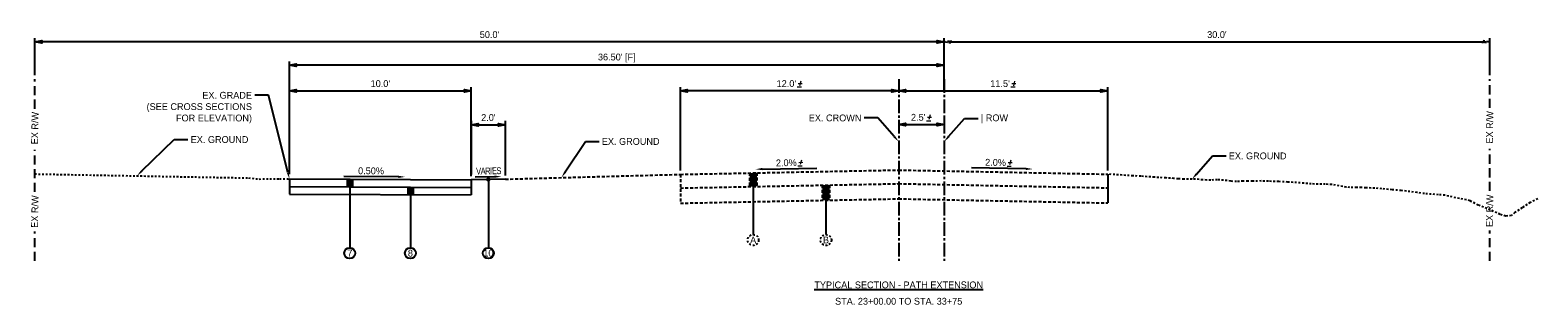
# Model space of a CAD drawing. Header units: feet. Extents: x 18895 to 19174, y 13693 to 13938.
# Tile 1 of 17: x 18943 to 19026, y 13693 to 13708. Entities that reach past the tile are written whole.
import ezdxf
from ezdxf import colors
from ezdxf.entities.mleader import LeaderData, LeaderLine
from ezdxf.math import Vec2, Vec3

# ---------------------------------------------------------------- set-up
doc = ezdxf.new("R2010")
doc.units = ezdxf.units.FT
doc.header["$MEASUREMENT"] = 0
for name, pattern in [('CENTER2', [1.125, 0.75, -0.125, 0.125, -0.125]), ('DASHED', [0.75, 0.5, -0.25]), ('DASHED2', [0.375, 0.25, -0.125]), ('OhDOT_USTN2', [0.11, 0.069, -0.041]), ('OhDOT_USTN3', [0.22, 0.165, -0.055])]:
    doc.linetypes.add(name, pattern=pattern)
for name, color, linetype in [('PF_X_Ground_Line', 3, 'OhDOT_USTN2'), ('PV_P_EOP', 7, 'Continuous'), ('PV_P_Text', 7, 'Continuous'), ('PV_X_EOP', 7, 'OhDOT_USTN3'), ('PV_X_Text', 7, 'Continuous'), ('RW_X_Right_of_Way', 7, 'ROWEX-COEC')]:
    doc.layers.add(name, color=color, linetype=linetype)
doc.styles.add('Slanted-Normal', font='font31.shx', dxfattribs={"height": 0.125})
doc.styles.add('Straight-Normal', font='font30.shx', dxfattribs={"height": 0.14})
doc.linetypes.add('ROWEX-COEC', pattern='A,0.75,-0.05,["Ex R/W",Straight-Normal,S=1,R=0,X=0,Y=-0.06],-0.7,0.75,-0.3,0.75,-0.3,0.75,-0.3,0.75,-0.3', length=5.7)
doc.dimstyles.new('Dec-1  Slanted', dxfattribs={"dimtxt": 0.125, "dimasz": 0.125, "dimexe": 0.07, "dimexo": 0.07, "dimgap": 0.07, "dimtad": 1, "dimdec": 1, "dimzin": 3, "dimdsep": 46, "dimtxsty": 'Slanted-Normal', "dimblk": 'Dim1', "dimcen": 0, "dimclrd": 95, "dimclre": 95, "dimclrt": 7, "dimadec": 1, "dimazin": 3, "dimtfac": 1, "dimtdec": 1, "dimtix": 1, "dimtofl": 0, "dimtmove": 1, "dimatfit": 3, "dimldrblk": 'Dim1', "dimfxl": 1, "dimtolj": 1, "dimtzin": 0, "dimlwd": -1, "dimlwe": -1, "dimarcsym": 0})

# ---------------------------------------------------------------- blocks, each defined once
blk = doc.blocks.new('Dim1')
h = blk.add_hatch(color=4)
h.dxf.hatch_style = 1
h.paths.add_polyline_path([(0, 0), (-1, -0.2), (-1, 0.2)])
at = {"color": 4}
blk.add_lwpolyline([(0, 0), (-1, -0.2), (-1, 0.2), (0, 0)], dxfattribs=at)
blk = doc.blocks.new('*D946')
at = {"layer": 'Defpoints', "color": 0, "transparency": 16777216}
for p in [(18991.185, 13704.969), (19002.685, 13704.969), (19002.685, 13700.387)]:
    blk.add_point(p, dxfattribs=at)
at = {"layer": 'PV_X_Text', "color": 95, "linetype": 'Continuous', "transparency": 16777216}
for p, q in [((18991.56, 13704.969), (19002.31, 13704.969)), ((19002.685, 13700.597), (19002.685, 13705.179))]:
    blk.add_line(p, q, dxfattribs=at)
at = {"layer": 'PV_X_Text', "color": 95, "transparency": 16777216, "xscale": 0.375, "yscale": 0.375, "zscale": 0.375, "rotation": 180}
blk.add_blockref('Dim1', (18991.185, 13704.969), dxfattribs=at)
at = {"layer": 'PV_X_Text', "color": 95, "transparency": 16777216, "xscale": 0.375, "yscale": 0.375, "zscale": 0.375}
blk.add_blockref('Dim1', (19002.685, 13704.969), dxfattribs=at)
at = {"layer": 'PV_X_Text', "color": 7, "transparency": 16777216, "insert": (18996.935, 13705.366), "char_height": 0.375, "attachment_point": 5, "style": 'Slanted-Normal'}
blk.add_mtext("\\A1;11.5'{\\Fitalic|c0;%%P}", dxfattribs=at)
blk = doc.blocks.new('*D947')
at = {"layer": 'Defpoints', "color": 0, "transparency": 16777216}
for p in [(19023.685, 13707.662), (18993.685, 13705.617), (19023.685, 13705.617)]:
    blk.add_point(p, dxfattribs=at)
at = {"layer": 'PV_X_EOP', "color": 95, "linetype": 'Continuous', "transparency": 16777216}
for p, q in [((18993.685, 13705.827), (18993.685, 13707.872)), ((18994.06, 13707.662), (19023.31, 13707.662)), ((19023.685, 13705.827), (19023.685, 13707.872))]:
    blk.add_line(p, q, dxfattribs=at)
at = {"layer": 'PV_X_EOP', "color": 95, "transparency": 16777216, "xscale": 0.375, "yscale": 0.375, "zscale": 0.375, "rotation": 180}
blk.add_blockref('Dim1', (18993.685, 13707.662), dxfattribs=at)
at = {"layer": 'PV_X_EOP', "color": 95, "transparency": 16777216, "xscale": 0.375, "yscale": 0.375, "zscale": 0.375}
blk.add_blockref('Dim1', (19023.685, 13707.662), dxfattribs=at)
at = {"layer": 'PV_X_EOP', "color": 7, "transparency": 16777216, "insert": (19008.685, 13708.06), "char_height": 0.375, "attachment_point": 5, "style": 'Slanted-Normal'}
blk.add_mtext("\\A1;30.0'", dxfattribs=at)
blk = doc.blocks.new('*D948')
at = {"layer": 'Defpoints', "color": 0, "transparency": 16777216}
for p in [(18979.185, 13704.969), (18991.185, 13704.969), (18979.185, 13700.377)]:
    blk.add_point(p, dxfattribs=at)
at = {"layer": 'PV_X_Text', "color": 95, "linetype": 'Continuous', "transparency": 16777216}
for p, q in [((18979.185, 13700.587), (18979.185, 13705.179)), ((18990.81, 13704.969), (18979.56, 13704.969))]:
    blk.add_line(p, q, dxfattribs=at)
at = {"layer": 'PV_X_Text', "color": 95, "transparency": 16777216, "xscale": 0.375, "yscale": 0.375, "zscale": 0.375, "rotation": 180}
blk.add_blockref('Dim1', (18979.185, 13704.969), dxfattribs=at)
at = {"layer": 'PV_X_Text', "color": 95, "transparency": 16777216, "xscale": 0.375, "yscale": 0.375, "zscale": 0.375}
blk.add_blockref('Dim1', (18991.185, 13704.969), dxfattribs=at)
at = {"layer": 'PV_X_Text', "color": 7, "transparency": 16777216, "insert": (18985.185, 13705.366), "char_height": 0.375, "attachment_point": 5, "style": 'Slanted-Normal'}
blk.add_mtext("\\A1;12.0'{\\Fitalic|c0;%%P}", dxfattribs=at)
blk = doc.blocks.new('*D949')
at = {"layer": 'Defpoints', "color": 0, "transparency": 16777216}
for p in [(18969.559, 13703.102), (18967.685, 13700.167), (18969.559, 13700.114)]:
    blk.add_point(p, dxfattribs=at)
at = {"layer": 'PV_X_Text', "color": 95, "linetype": 'Continuous', "transparency": 16777216}
for p, q in [((18967.685, 13700.377), (18967.685, 13703.312)), ((18968.06, 13703.102), (18969.184, 13703.102)), ((18969.559, 13700.324), (18969.559, 13703.312))]:
    blk.add_line(p, q, dxfattribs=at)
at = {"layer": 'PV_X_Text', "color": 95, "transparency": 16777216, "xscale": 0.375, "yscale": 0.375, "zscale": 0.375, "rotation": 180}
blk.add_blockref('Dim1', (18967.685, 13703.102), dxfattribs=at)
at = {"layer": 'PV_X_Text', "color": 95, "transparency": 16777216, "xscale": 0.375, "yscale": 0.375, "zscale": 0.375}
blk.add_blockref('Dim1', (18969.559, 13703.102), dxfattribs=at)
at = {"layer": 'PV_X_Text', "color": 7, "transparency": 16777216, "insert": (18968.622, 13703.5), "char_height": 0.375, "width": 1.29848, "attachment_point": 5, "style": 'Slanted-Normal'}
blk.add_mtext("\\A1;2.0'", dxfattribs=at)
blk = doc.blocks.new('*D950')
at = {"layer": 'Defpoints', "color": 0, "transparency": 16777216}
for p in [(18943.685, 13707.662), (18943.685, 13705.617), (18993.685, 13705.617)]:
    blk.add_point(p, dxfattribs=at)
at = {"layer": 'PV_X_Text', "color": 95, "linetype": 'Continuous', "transparency": 16777216}
for p, q in [((18943.685, 13705.827), (18943.685, 13707.872)), ((18993.31, 13707.662), (18944.06, 13707.662)), ((18993.685, 13705.827), (18993.685, 13707.872))]:
    blk.add_line(p, q, dxfattribs=at)
at = {"layer": 'PV_X_Text', "color": 95, "transparency": 16777216, "xscale": 0.375, "yscale": 0.375, "zscale": 0.375, "rotation": 180}
blk.add_blockref('Dim1', (18943.685, 13707.662), dxfattribs=at)
at = {"layer": 'PV_X_Text', "color": 95, "transparency": 16777216, "xscale": 0.375, "yscale": 0.375, "zscale": 0.375}
blk.add_blockref('Dim1', (18993.685, 13707.662), dxfattribs=at)
at = {"layer": 'PV_X_Text', "color": 7, "transparency": 16777216, "insert": (18968.685, 13708.06), "char_height": 0.375, "attachment_point": 5, "style": 'Slanted-Normal'}
blk.add_mtext("\\A1;50.0'", dxfattribs=at)
blk = doc.blocks.new('*D951')
at = {"layer": 'Defpoints', "color": 0, "transparency": 16777216}
for p in [(18991.185, 13703.115), (18993.685, 13703.784), (18993.685, 13703.115)]:
    blk.add_point(p, dxfattribs=at)
at = {"layer": 'PV_X_Text', "color": 95, "linetype": 'Continuous', "transparency": 16777216}
for p, q in [((18991.56, 13703.115), (18993.31, 13703.115)), ((18993.685, 13703.574), (18993.685, 13702.905))]:
    blk.add_line(p, q, dxfattribs=at)
at = {"layer": 'PV_X_Text', "color": 95, "transparency": 16777216, "xscale": 0.375, "yscale": 0.375, "zscale": 0.375, "rotation": 180}
blk.add_blockref('Dim1', (18991.185, 13703.115), dxfattribs=at)
at = {"layer": 'PV_X_Text', "color": 95, "transparency": 16777216, "xscale": 0.375, "yscale": 0.375, "zscale": 0.375}
blk.add_blockref('Dim1', (18993.685, 13703.115), dxfattribs=at)
at = {"layer": 'PV_X_Text', "color": 7, "transparency": 16777216, "insert": (18992.435, 13703.512), "char_height": 0.375, "width": 1.28452, "attachment_point": 5, "style": 'Slanted-Normal'}
blk.add_mtext("\\A1;2.5'{\\Fitalic|c0;%%P}", dxfattribs=at)
blk = doc.blocks.new('*D956')
at = {"layer": 'Defpoints', "color": 0, "transparency": 16777216}
for p in [(18967.682, 13704.969), (18957.682, 13700.177), (18967.682, 13700.077)]:
    blk.add_point(p, dxfattribs=at)
at = {"layer": 'PV_X_Text', "color": 95, "linetype": 'Continuous', "transparency": 16777216}
for p, q in [((18957.682, 13700.387), (18957.682, 13705.179)), ((18958.057, 13704.969), (18967.307, 13704.969)), ((18967.682, 13700.287), (18967.682, 13705.179))]:
    blk.add_line(p, q, dxfattribs=at)
at = {"layer": 'PV_X_Text', "color": 95, "transparency": 16777216, "xscale": 0.375, "yscale": 0.375, "zscale": 0.375, "rotation": 180}
blk.add_blockref('Dim1', (18957.682, 13704.969), dxfattribs=at)
at = {"layer": 'PV_X_Text', "color": 95, "transparency": 16777216, "xscale": 0.375, "yscale": 0.375, "zscale": 0.375}
blk.add_blockref('Dim1', (18967.682, 13704.969), dxfattribs=at)
at = {"layer": 'PV_X_Text', "color": 7, "transparency": 16777216, "insert": (18962.682, 13705.366), "char_height": 0.375, "attachment_point": 5, "style": 'Slanted-Normal'}
blk.add_mtext("\\A1;10.0'", dxfattribs=at)
blk = doc.blocks.new('*D957')
at = {"layer": 'Defpoints', "color": 0, "transparency": 16777216}
for p in [(18957.682, 13706.376), (18957.682, 13704.969), (18993.685, 13704.805)]:
    blk.add_point(p, dxfattribs=at)
at = {"layer": 'PV_X_Text', "color": 95, "linetype": 'Continuous', "transparency": 16777216}
for p, q in [((18957.682, 13705.179), (18957.682, 13706.586)), ((18993.685, 13705.015), (18993.685, 13706.586)), ((18993.31, 13706.376), (18958.057, 13706.376))]:
    blk.add_line(p, q, dxfattribs=at)
at = {"layer": 'PV_X_Text', "color": 95, "transparency": 16777216, "xscale": 0.375, "yscale": 0.375, "zscale": 0.375, "rotation": 180}
blk.add_blockref('Dim1', (18957.682, 13706.376), dxfattribs=at)
at = {"layer": 'PV_X_Text', "color": 95, "transparency": 16777216, "xscale": 0.375, "yscale": 0.375, "zscale": 0.375}
blk.add_blockref('Dim1', (18993.685, 13706.376), dxfattribs=at)
at = {"layer": 'PV_X_Text', "color": 7, "transparency": 16777216, "insert": (18975.684, 13706.773), "char_height": 0.375, "attachment_point": 5, "style": 'Slanted-Normal'}
blk.add_mtext("\\A1;36.50' [F]", dxfattribs=at)

msp = doc.modelspace()

# ---------------------------------------------------------------- hatches: boundary and pattern name
at = {"layer": 'PV_P_EOP'}
h = msp.add_hatch(color=256, dxfattribs=at)
h.dxf.hatch_style = 1
h.paths.add_polyline_path([(18961.151, 13700.109), (18960.851, 13700.111), (18960.851, 13699.694), (18961.151, 13699.693)])
h = msp.add_hatch(color=256, dxfattribs=at)
h.dxf.hatch_style = 1
h.paths.add_polyline_path([(18964.484, 13699.676), (18964.184, 13699.678), (18964.184, 13699.261), (18964.484, 13699.259)])
at = {"layer": 'PV_X_EOP'}
h = msp.add_hatch(color=256, dxfattribs=at)
h.dxf.hatch_style = 1
h.paths.add_polyline_path([(18982.985, 13700.453), (18983.385, 13700.461), (18983.385, 13699.711), (18982.985, 13699.703)])
h = msp.add_hatch(color=256, dxfattribs=at)
h.dxf.hatch_style = 1
h.paths.add_polyline_path([(18986.985, 13699.783), (18987.385, 13699.791), (18987.385, 13698.958), (18986.985, 13698.95)])
at = {"layer": 'RW_X_Right_of_Way'}
h = msp.add_hatch(color=256, dxfattribs=at)
h.dxf.hatch_style = 1
edge = h.paths.add_edge_path()
edge.add_arc((18968.621, 13700.095), 0.075, 0, 360)

# ---------------------------------------------------------------- linework, layer by layer
at = {"layer": 'PF_X_Ground_Line'}
for points in [[(18943.681, 13700.4), (18955.43, 13700.18), (18956.013, 13700.12), (18956.597, 13700.135), (18957.136, 13700.135), (18957.682, 13700.127)], [(19026.333, 13699.029), (19025.907, 13698.832), (19025.465, 13698.538), (19025.072, 13698.276), (19024.875, 13698.112), (19024.564, 13698.08), (19024.253, 13698.178), (19023.532, 13698.505), (19023.057, 13698.685), (19022.599, 13698.931), (19022.016, 13699.044), (19021.219, 13699.232), (19020.87, 13699.261), (19020.472, 13699.286), (19020.102, 13699.318), (19019.698, 13699.381), (19018.817, 13699.488), (19018.316, 13699.535), (19017.755, 13699.584), (19017.364, 13699.618), (19016.88, 13699.637), (19016.629, 13699.65), (19016.364, 13699.654), (19016.002, 13699.664), (19015.801, 13699.673), (19014.995, 13699.821), (19014.645, 13699.833), (19014.247, 13699.837), (19013.875, 13699.851), (19013.469, 13699.893), (19012.584, 13699.956), (19012.08, 13699.978), (19011.518, 13699.998), (19011.125, 13700.013), (19010.641, 13700.007), (19010.39, 13700.008), (19010.125, 13699.998), (19009.763, 13699.99), (19009.561, 13699.989), (19009.441, 13700.011), (19009.036, 13700.058), (19008.698, 13700.076), (19008.346, 13700.063), (19008.124, 13700.063), (19007.902, 13700.076), (19007.902, 13700.076), (19007.498, 13700.115), (19007.316, 13700.115), (19007.12, 13700.115), (19006.872, 13700.115), (19006.559, 13700.128), (19006.324, 13700.154), (19005.881, 13700.18), (19005.242, 13700.223), (19004.507, 13700.274), (19004.068, 13700.297), (19002.685, 13700.387)]]:
    msp.add_lwpolyline(points, dxfattribs=at)
at = {"layer": 'PV_P_EOP', "linetype": 'DASHED'}
for points in [[(19023.685, 13704.027), (19023.685, 13705.617)], [(19023.685, 13699.463), (19023.685, 13701.772)], [(19023.685, 13695.617), (19023.685, 13697.285)]]:
    msp.add_lwpolyline(points, dxfattribs=at)
at = {"layer": 'PV_P_EOP'}
for points in [[(18960.851, 13700.111), (18960.851, 13699.694)], [(18961.151, 13700.109), (18961.151, 13699.693)], [(18964.184, 13699.678), (18964.184, 13699.261)], [(18964.334, 13699.677), (18964.334, 13699.439)], [(18964.484, 13699.676), (18964.484, 13699.259)]]:
    msp.add_lwpolyline(points, dxfattribs=at)
at = {"layer": 'PV_P_Text', "linetype": 'CENTER2'}
for points in [[(18991.185, 13705.617), (18991.185, 13695.617)], [(18993.685, 13705.617), (18993.685, 13695.617)]]:
    msp.add_lwpolyline(points, dxfattribs=at)
at = {"layer": 'PV_P_Text', "linetype": 'ByBlock', "lineweight": -2}
for points in [[(18983.684, 13700.667), (18986.685, 13700.727)], [(18998.185, 13700.677), (18995.184, 13700.737)], [(18963.671, 13700.24), (18960.67, 13700.255)], [(18968.967, 13700.25), (18967.889, 13700.228)]]:
    msp.add_lwpolyline(points, dxfattribs=at)
at = {"layer": 'PV_P_Text'}
for points in [[(18957.682, 13700.127), (18957.694, 13699.293)], [(18957.682, 13700.127), (18967.682, 13700.077)], [(18967.683, 13700.077), (18967.667, 13699.243)], [(18969.559, 13700.114), (18967.683, 13700.077)], [(19002.685, 13700.387), (19002.685, 13698.804)], [(18957.688, 13699.71), (18967.675, 13699.66)], [(18957.694, 13699.293), (18967.667, 13699.243)]]:
    msp.add_lwpolyline(points, dxfattribs=at)
for points in [[(18983.683, 13700.73), (18983.31, 13700.66), (18983.686, 13700.605)], [(18998.186, 13700.74), (18998.56, 13700.67), (18998.184, 13700.615)], [(18963.672, 13700.303), (18964.046, 13700.238), (18963.671, 13700.178)], [(18968.966, 13700.312), (18969.342, 13700.257), (18968.968, 13700.187)]]:
    msp.add_solid(points, dxfattribs=at)
at = {"layer": 'PV_X_EOP', "linetype": 'DASHED'}
for points in [[(18943.685, 13703.985), (18943.685, 13705.617)], [(18943.685, 13699.42), (18943.685, 13701.73)], [(18943.685, 13695.617), (18943.685, 13697.243)]]:
    msp.add_lwpolyline(points, dxfattribs=at)
at = {"layer": 'PV_X_EOP'}
for points in [[(18979.185, 13700.377), (18991.185, 13700.617)], [(18991.185, 13700.617), (19002.685, 13700.387)], [(18969.559, 13700.114), (18979.185, 13700.377)], [(18979.185, 13700.377), (18979.185, 13699.526)], [(18979.185, 13700.377), (18979.185, 13698.794)], [(18979.185, 13699.627), (18991.185, 13699.867)], [(18982.985, 13700.453), (18982.985, 13699.703)], [(18983.385, 13700.461), (18983.385, 13699.711)], [(18986.985, 13699.783), (18986.985, 13698.95)], [(18987.385, 13699.791), (18987.385, 13698.958)], [(18991.185, 13699.867), (19002.685, 13699.637)], [(18979.185, 13698.794), (18991.185, 13699.034)], [(18991.185, 13699.034), (19002.685, 13698.804)]]:
    msp.add_lwpolyline(points, dxfattribs=at)
at = {"layer": 'PV_X_Text'}
for points in [[(18961.001, 13700.11), (18961.001, 13696.345)], [(18968.621, 13700.095), (18968.621, 13696.345)], [(18964.334, 13699.677), (18964.334, 13696.345)], [(18983.185, 13699.707), (18983.185, 13697.068)], [(18987.185, 13698.954), (18987.185, 13697.068)]]:
    msp.add_lwpolyline(points, dxfattribs=at)
at = {"layer": 'PV_X_Text', "linetype": 'DASHED2', "ltscale": 0.333}
for centre in [(18983.185, 13696.768), (18987.185, 13696.768)]:
    msp.add_circle(centre, 0.3, dxfattribs=at)
at = {"layer": 'PV_X_Text'}
for centre in [(18961.001, 13696.045), (18964.334, 13696.045), (18968.621, 13696.045)]:
    msp.add_circle(centre, 0.3, dxfattribs=at)
at = {"layer": 'RW_X_Right_of_Way'}
msp.add_circle((18968.621, 13700.095), 0.075, dxfattribs=at)

# ---------------------------------------------------------------- texts
at = {"layer": 'PV_P_EOP', "insert": (18991.185, 13694.298), "char_height": 0.375, "width": 29.24884, "attachment_point": 5, "style": 'Slanted-Normal'}
msp.add_mtext('{\\LTYPICAL SECTION - PATH EXTENSION}', dxfattribs=at)
at = {"layer": 'PV_X_Text', "char_height": 0.375, "width": 2.18377, "attachment_point": 5, "style": 'Slanted-Normal'}
for s, insert, rotation in [('EX R/W', (18943.685, 13702.921), 88.85424), ('EX R/W', (19023.685, 13702.963), 88.85424), ('0.50%', (18962.169, 13700.568), 359.71359), ('{\\W0.8;\\T0.9;VARIES}', (18968.63, 13700.563), 1.14576), ('2.0%{\\Fitalic|c0;%%P}', (18985.182, 13701.017), 1.14576), ('2.0%{\\Fitalic|c0;%%P}', (18996.688, 13701.027), 358.85424), ('EX R/W', (18943.685, 13698.331), 88.85424), ('EX R/W', (19023.685, 13698.373), 88.85424)]:
    msp.add_mtext(s, dxfattribs=dict(at, insert=insert, rotation=rotation))
at = {"layer": 'PV_X_Text', "char_height": 0.375, "attachment_point": 5, "style": 'Slanted-Normal'}
for s, insert in [('A', (18983.185, 13696.768)), ('B', (18987.185, 13696.768)), ('7', (18961.001, 13696.045)), ('8', (18964.334, 13696.045)), ('10', (18968.621, 13696.045))]:
    msp.add_mtext_dynamic_manual_height_columns(s, width=2.46234, gutter_width=0.625, heights=[0], dxfattribs=dict(at, insert=insert))
at = {"layer": 'PV_X_Text', "insert": (18991.185, 13693.398), "char_height": 0.375, "width": 29.24884, "attachment_point": 5, "style": 'Slanted-Normal'}
msp.add_mtext('\\pxt52;STA. 23+00.00 TO STA. 33+75', dxfattribs=at)

# ---------------------------------------------------------------- dimensions: what is measured, and where the dimension line sits
at = {"layer": 'PV_X_EOP'}
dim = msp.add_linear_dim(base=(19023.685, 13707.662), p1=(18993.685, 13705.617), p2=(19023.685, 13705.617), text="30.0'", dimstyle='Dec-1  Slanted', override={"dimpost": "'"}, dxfattribs=at)
dim.commit()
dim.dimension.update_dxf_attribs({"geometry": '*D947', "text_midpoint": (19008.685, 13708.06)})
at = {"layer": 'PV_X_Text'}
for base, p1, p2, text, picture, middle in [((18943.685, 13707.662), (18993.685, 13705.617), (18943.685, 13705.617), "50.0'", '*D950', (18968.685, 13707.662)), ((18957.682, 13706.376), (18993.685, 13704.805), (18957.682, 13704.969), "36.50' [F]", '*D957', (18975.684, 13706.376)), ((18969.559, 13703.102), (18967.685, 13700.167), (18969.559, 13700.114), "2.0'", '*D949', (18968.622, 13703.102))]:
    dim = msp.add_linear_dim(base=base, p1=p1, p2=p2, text=text, dimstyle='Dec-1  Slanted', override={"dimpost": "'"}, dxfattribs=at)
    dim.commit()
    dim.dimension.update_dxf_attribs({"geometry": picture, "text_midpoint": middle, "dimtype": 160})
for base, p1, p2, text, picture, middle in [((18967.682, 13704.969), (18957.682, 13700.177), (18967.682, 13700.077), "10.0'", '*D956', (18962.682, 13705.366)), ((18979.185, 13704.969), (18991.185, 13704.969), (18979.185, 13700.377), "12.0'{\\Fitalic|c0;%%P}", '*D948', (18985.185, 13705.366)), ((19002.685, 13704.969), (18991.185, 13704.969), (19002.685, 13700.387), "11.5'{\\Fitalic|c0;%%P}", '*D946', (18996.935, 13705.366)), ((18993.685, 13703.115), (18991.185, 13703.115), (18993.685, 13703.784), '<>{\\Fitalic|c0;%%P}', '*D951', (18992.435, 13703.512))]:
    dim = msp.add_linear_dim(base=base, p1=p1, p2=p2, text=text, dimstyle='Dec-1  Slanted', override={"dimpost": "'"}, dxfattribs=at)
    dim.commit()
    dim.dimension.update_dxf_attribs({"geometry": picture, "text_midpoint": middle})

# ---------------------------------------------------------------- leaders
ml = msp.add_multileader_mtext('Standard', dxfattribs=at)
ml.set_content('EX. GRADE\\P(SEE CROSS SECTIONS \\PFOR ELEVATION)', color=256, style='Slanted-Normal')
ml.set_leader_properties()
ml.build(insert=Vec2(0, 0))
ml.multileader.update_dxf_attribs({"dogleg_length": 0.25, "arrow_head_size": 0.375, "scale": 3})
ctx = ml.context
ctx.base_point, ctx.scale, ctx.char_height, ctx.arrow_head_size, ctx.landing_gap_size, ctx.plane_origin = Vec3(18949.428, 13704.726), 3, 0.375, 0.375, 0.15, Vec3(18965.92, 13700.812)
ctx.text_align_type = 2
notes = []
notes.append((ctx, [(0, (1, 1, 0), (18956.523, 13704.726), (-1, 0), 0.75, [(0, [(18957.682, 13700.127)], 0, [])])]))
ctx.mtext.insert, ctx.mtext.alignment, ctx.mtext.flow_direction = Vec3(18955.623, 13704.914), 3, 5
ml = msp.add_multileader_mtext('Standard', dxfattribs=at)
ml.set_content('EX. CROWN', color=256, style='Slanted-Normal')
ml.set_leader_properties()
ml.build(insert=Vec2(0, 0))
ml.multileader.update_dxf_attribs({"dogleg_length": 0.25, "arrow_head_size": 0.375, "scale": 3})
ctx = ml.context
ctx.base_point, ctx.scale, ctx.char_height, ctx.arrow_head_size, ctx.landing_gap_size, ctx.plane_origin = Vec3(18986.018, 13703.48), 3, 0.375, 0.375, 0.15, Vec3(18991.185, 13702.176)
ctx.text_align_type = 2
notes.append((ctx, [(0, (1, 1, 0), (18990.038, 13703.48), (-1, 0), 0.75, [(0, [(18991.185, 13702.176)], 0, [])])]))
ctx.mtext.insert, ctx.mtext.alignment, ctx.mtext.flow_direction = Vec3(18989.138, 13703.668), 3, 5
ml = msp.add_multileader_mtext('Standard', dxfattribs=at)
ml.set_content('| ROW', color=256, style='Slanted-Normal')
ml.set_leader_properties()
ml.build(insert=Vec2(0, 0))
ml.multileader.update_dxf_attribs({"dogleg_length": 0.25, "arrow_head_size": 0.375, "scale": 3})
ctx = ml.context
ctx.base_point, ctx.scale, ctx.char_height, ctx.arrow_head_size, ctx.landing_gap_size, ctx.plane_origin = Vec3(18995.557, 13703.454), 3, 0.375, 0.375, 0.15, Vec3(18993.741, 13702.15)
notes.append((ctx, [(0, (1, 1, 0), (18994.807, 13703.454), (1, 0), 0.75, [(0, [(18993.685, 13702.176)], 0, [])])]))
ctx.mtext.insert, ctx.mtext.flow_direction = Vec3(18995.707, 13703.673), 5
ml = msp.add_multileader_mtext('Standard', dxfattribs=at)
ml.set_content('EX. GROUND', color=256, style='Slanted-Normal')
ml.set_leader_properties()
ml.build(insert=Vec2(0, 0))
ml.multileader.update_dxf_attribs({"dogleg_length": 0.25, "arrow_head_size": 0.375, "scale": 3})
ctx = ml.context
ctx.base_point, ctx.scale, ctx.char_height, ctx.arrow_head_size, ctx.landing_gap_size, ctx.plane_origin = Vec3(18952.102, 13702.293), 3, 0.375, 0.375, 0.15, Vec3(18957.539, 13700.989)
notes.append((ctx, [(1, (1, 1, 0), (18951.352, 13702.293), (1, 0), 0.75, [(0, [(18949.301, 13700.304)], 0, [])])]))
ctx.mtext.insert, ctx.mtext.flow_direction = Vec3(18952.252, 13702.481), 5
ml = msp.add_multileader_mtext('Standard', dxfattribs=at)
ml.set_content('EX. GROUND', color=256, style='Slanted-Normal')
ml.set_leader_properties()
ml.build(insert=Vec2(0, 0))
ml.multileader.update_dxf_attribs({"dogleg_length": 0.25, "arrow_head_size": 0.375, "scale": 3})
ctx = ml.context
ctx.base_point, ctx.scale, ctx.char_height, ctx.arrow_head_size, ctx.landing_gap_size, ctx.plane_origin = Vec3(18974.71, 13702.187), 3, 0.375, 0.375, 0.15, Vec3(18980.88, 13700.883)
notes.append((ctx, [(1, (1, 1, 0), (18973.96, 13702.187), (1, 0), 0.75, [(0, [(18972.642, 13700.198)], 0, [])])]))
ctx.mtext.insert, ctx.mtext.flow_direction = Vec3(18974.86, 13702.375), 5
ml = msp.add_multileader_mtext('Standard', dxfattribs=at)
ml.set_content('EX. GROUND', color=256, style='Slanted-Normal')
ml.set_leader_properties()
ml.build(insert=Vec2(0, 0))
ml.multileader.update_dxf_attribs({"dogleg_length": 0.25, "arrow_head_size": 0.375, "scale": 3})
ctx = ml.context
ctx.base_point, ctx.scale, ctx.char_height, ctx.arrow_head_size, ctx.landing_gap_size, ctx.plane_origin = Vec3(19009.188, 13701.393), 3, 0.375, 0.375, 0.15, Vec3(19007.372, 13700.089)
notes.append((ctx, [(0, (1, 1, 0), (19008.438, 13701.393), (1, 0), 0.75, [(0, [(19007.316, 13700.115)], 0, [])])]))
ctx.mtext.insert, ctx.mtext.flow_direction = Vec3(19009.338, 13701.58), 5
for ctx, leaders in notes:
    for number, flags, end, landing, length, lines in leaders:
        leader = LeaderData()
        leader.index, (leader.has_last_leader_line, leader.has_dogleg_vector, leader.attachment_direction) = number, flags
        leader.last_leader_point, leader.dogleg_vector, leader.dogleg_length = Vec3(end), Vec3(landing), length
        for number, points, colour, breaks in lines:
            line = LeaderLine()
            line.index, line.vertices, line.color, line.breaks = number, Vec3.list(points), colors.encode_raw_color(colour), breaks
            leader.lines.append(line)
        ctx.leaders.append(leader)

doc.saveas('drawing.dxf')
